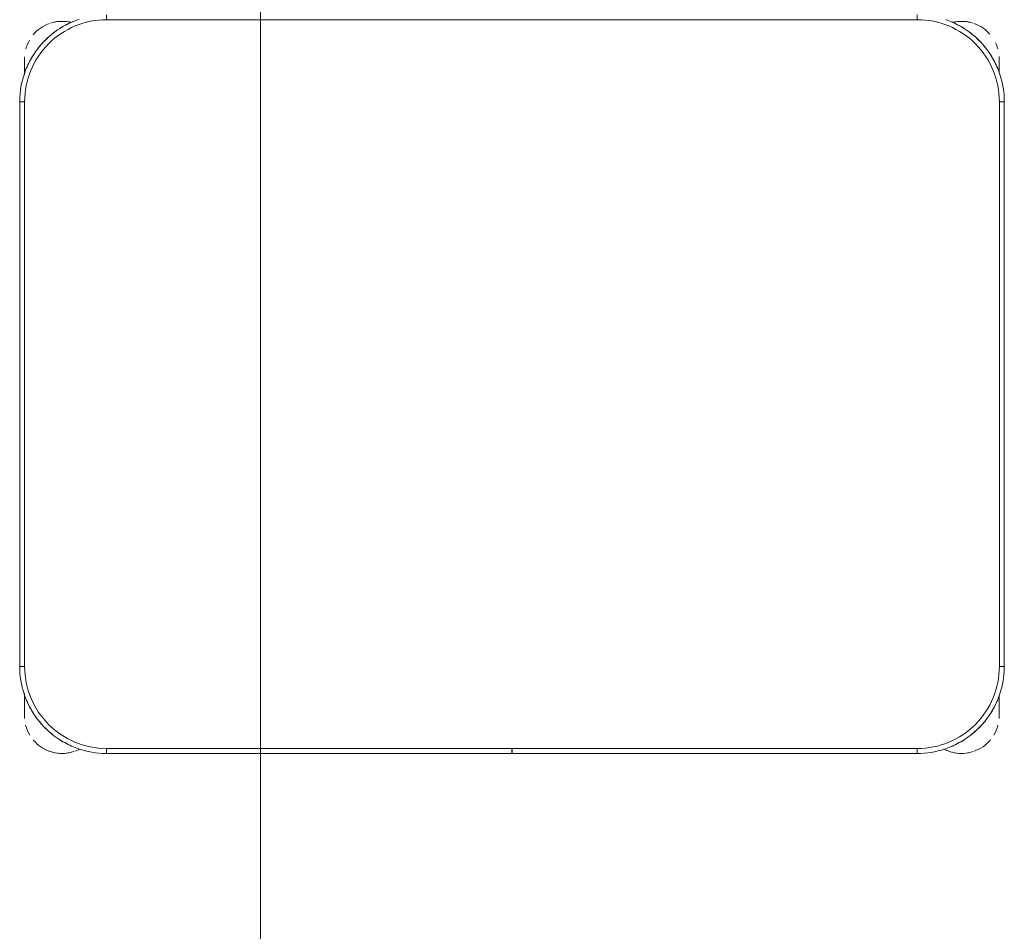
# Model space of a CAD drawing. Header units: metres. Extents: x 3 to 43.5, y -74 to -48.5.
# Tile 64 of 209: x 37.373 to 37.973, y -59.14 to -58.584. Entities that reach past the tile are written whole.
import ezdxf

# ---------------------------------------------------------------- set-up
doc = ezdxf.new("R2010")
doc.units = ezdxf.units.M
doc.layers.add('I-FURN', color=7, linetype='Continuous', lineweight=18)
doc.layers.add('M-EQPM-IDEN', color=1, linetype='Continuous', lineweight=9, true_color=0xff0000)

# ---------------------------------------------------------------- blocks, each defined once
blk = doc.blocks.new('ConjuntoParaAlunoTamanho6 - CJA06_ConjuntoParaAlunoTamanho6-V32-1PAV - FRIGORÍFICA')
at = {"layer": 'I-FURN', "color": 253, "true_color": 0xaaaaaa}
for p, q in [((-0.2469999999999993, 0.06496651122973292), (-0.2469999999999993, 0.06196651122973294)), ((0.2470000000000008, 0.06496651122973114), (0.2470000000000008, 0.06196651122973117)), ((-0.297125, 0.02878273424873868), (-0.297125, 0.0379715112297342)), ((-0.2971250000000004, 0.03797151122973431), (-0.2971250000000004, 0.02827850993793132)), ((0.2968749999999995, 0.03797151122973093), (0.2968749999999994, 0.02961464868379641)), ((0.2968749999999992, 0.03299232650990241), (0.2968749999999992, 0.03797151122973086)), ((-0.2999999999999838, 0.01196651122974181), (-0.2999999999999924, -0.332033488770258)), ((-0.2999999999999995, 0.01196651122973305), (-0.2969999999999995, 0.01196651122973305)), ((-0.2999999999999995, 0.01196651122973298), (-0.3000000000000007, -0.3320334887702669)), ((0.3000000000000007, 0.01196651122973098), (0.2970000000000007, 0.01196651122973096)), ((0.3000000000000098, -0.332033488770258), (0.3000000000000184, 0.01196651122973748)), ((0.2999999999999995, -0.3320334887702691), (0.3000000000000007, 0.01196651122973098)), ((-0.3000000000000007, -0.332033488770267), (-0.2970000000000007, -0.3320334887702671)), ((0.2999999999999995, -0.3320334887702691), (0.2969999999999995, -0.3320334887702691)), ((-0.2971250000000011, -0.3483454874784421), (-0.2971250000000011, -0.353940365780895)), ((-0.2971250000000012, -0.348683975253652), (-0.2971250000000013, -0.3620284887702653)), ((0.2968749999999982, -0.3539403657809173), (0.2968749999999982, -0.3494926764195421)), ((0.2968749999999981, -0.3620284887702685), (0.2968749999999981, -0.3499169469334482)), ((-0.2971250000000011, -0.3570493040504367), (-0.2971250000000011, -0.3620284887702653)), ((0.2968749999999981, -0.3620284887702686), (0.2968749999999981, -0.3570493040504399)), ((-0.247000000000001, -0.3850334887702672), (-0.247000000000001, -0.3820334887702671)), ((-5.000000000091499e-05, -0.382033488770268), (-5.000000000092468e-05, -0.3850334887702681)), ((4.999999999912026e-05, -0.3850334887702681), (4.999999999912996e-05, -0.382033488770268)), ((0.2469999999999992, -0.3850334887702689), (0.2469999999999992, -0.3820334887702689)), ((-0.2469999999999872, -0.3850334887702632), (-4.999999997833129e-05, -0.3850334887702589)), ((-0.2470000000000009, -0.3850334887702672), (-5.000000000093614e-05, -0.3850334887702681)), ((5.000000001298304e-05, -0.3850334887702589), (0.2470000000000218, -0.3850334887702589)), ((4.999999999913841e-05, -0.3850334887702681), (0.2469999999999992, -0.3850334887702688))]:
    blk.add_line(p, q, dxfattribs=at)
at = {"layer": 'I-FURN', "color": 253, "true_color": 0xaaaaaa, "flags": 128}
for points in [[(-0.2636720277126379, 0.06227598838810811), (-0.2656705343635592, 0.06156904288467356), (-0.2676391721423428, 0.06078274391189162), (-0.2695747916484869, 0.05991834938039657), (-0.2714742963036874, 0.05897724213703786), (-0.273334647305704, 0.05796092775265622), (-0.2751528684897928, 0.05687103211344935), (-0.2769260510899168, 0.05570929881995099), (-0.2786513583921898, 0.05447758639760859), (-0.2803260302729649, 0.05317786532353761), (-0.2819473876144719, 0.05181221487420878), (-0.2835128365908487, 0.05038281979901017), (-0.2850198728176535, 0.04889196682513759), (-0.2864660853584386, 0.04734204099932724), (-0.2878491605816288, 0.04573552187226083), (-0.289166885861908, 0.04407497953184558), (-0.2904171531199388, 0.04236307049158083), (-0.2915979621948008, 0.04060253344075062), (-0.29270742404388, 0.03879618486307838), (-0.2937437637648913, 0.03694691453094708), (-0.2947053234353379, 0.03505768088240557), (-0.2955905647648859, 0.03313150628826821), (-0.2963980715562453, 0.03117147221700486), (-0.2971265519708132, 0.02918071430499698), (-0.2977748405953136, 0.02716241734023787), (-0.2983419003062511, 0.02511981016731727), (-0.2988268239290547, 0.02305616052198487), (-0.2992288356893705, 0.02097476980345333), (-0.2995472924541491, 0.01887896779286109), (-0.2997816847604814, 0.01677210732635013), (-0.299931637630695, 0.01465755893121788), (-0.2999969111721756, 0.01253870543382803), (-0.2999999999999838, 0.01196651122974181)], [(0.2469999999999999, 0.0619665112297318), (0.1234999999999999, 0.0619665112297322), (-1.453485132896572e-16, 0.06196651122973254), (-0.1235000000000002, 0.06196651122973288), (-0.2470000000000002, 0.06196651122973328)], [(-0.2469999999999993, 0.06196651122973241), (-0.1234999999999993, 0.0619665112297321), (7.44471151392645e-16, 0.06196651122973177), (0.1235000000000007, 0.06196651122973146), (0.2470000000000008, 0.06196651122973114)], [(0.3000000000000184, 0.01196651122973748), (0.299957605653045, 0.01408594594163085), (0.2998304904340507, 0.01620199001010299), (0.2996188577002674, 0.01831125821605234), (0.299323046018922, 0.02041037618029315), (0.2989435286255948, 0.0224959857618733), (0.2984809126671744, 0.02456475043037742), (0.2979359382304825, 0.02661336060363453), (0.2973094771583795, 0.02863853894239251), (0.2966025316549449, 0.03063704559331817), (0.2958162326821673, 0.0326056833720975), (0.2949518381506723, 0.03454130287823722), (0.2940107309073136, 0.03644080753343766), (0.2929944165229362, 0.03830115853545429), (0.291904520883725, 0.04011937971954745), (0.2907427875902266, 0.04189256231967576), (0.2895110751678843, 0.0436178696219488), (0.2882113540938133, 0.04529254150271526), (0.2868457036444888, 0.04691389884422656), (0.2854163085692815, 0.04847934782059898), (0.2839254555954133, 0.04998638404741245), (0.2823755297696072, 0.05143259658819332), (0.2807690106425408, 0.0528156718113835), (0.2791084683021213, 0.05413339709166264), (0.2773965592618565, 0.05538366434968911), (0.2756360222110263, 0.05656447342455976), (0.2738296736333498, 0.05767393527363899), (0.2719804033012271, 0.05871027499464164), (0.2700911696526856, 0.05967183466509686), (0.2681649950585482, 0.06055707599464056), (0.2662049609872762, 0.0613645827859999), (0.2642142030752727, 0.06209306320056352)], [(-0.2971249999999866, 0.03797151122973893), (-0.2971249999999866, 0.03795791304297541), (-0.2971249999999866, 0.03791714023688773), (-0.2971249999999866, 0.03784925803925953), (-0.2971249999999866, 0.03775437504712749), (-0.2971249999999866, 0.03763264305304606), (-0.2971249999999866, 0.03748425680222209), (-0.2971249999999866, 0.03730945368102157), (-0.2971249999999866, 0.03710851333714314), (-0.2971249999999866, 0.0368817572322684), (-0.2971249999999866, 0.03662954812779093), (-0.2971249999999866, 0.03635228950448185), (-0.2971249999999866, 0.03605042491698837), (-0.2971249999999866, 0.03572443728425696), (-0.2971249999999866, 0.03537484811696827), (-0.2971249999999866, 0.03500221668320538), (-0.2971249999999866, 0.03460713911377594), (-0.2971249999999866, 0.03419024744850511), (-0.2971249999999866, 0.03375220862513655), (-0.2971249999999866, 0.0332937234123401), (-0.2971249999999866, 0.03281552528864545), (-0.2971249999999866, 0.03231837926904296), (-0.2971249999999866, 0.03180308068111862), (-0.2971249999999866, 0.03127045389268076), (-0.2971249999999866, 0.03072135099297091), (-0.2971249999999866, 0.03015665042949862), (-0.2971249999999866, 0.02957725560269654), (-0.2971249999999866, 0.02898409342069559)], [(0.2968750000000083, 0.03000167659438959), (0.2968750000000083, 0.03057043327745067), (0.2968750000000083, 0.03112383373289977), (0.2968750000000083, 0.03166099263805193), (0.2968750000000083, 0.03218105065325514), (0.2968750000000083, 0.03268317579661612), (0.2968750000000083, 0.03316656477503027), (0.2968750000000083, 0.03363044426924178), (0.2968750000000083, 0.03407407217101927), (0.2968750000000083, 0.0344967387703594), (0.2968750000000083, 0.03489776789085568), (0.2968750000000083, 0.03527651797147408), (0.2968750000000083, 0.03563238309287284), (0.2968750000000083, 0.03596479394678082), (0.2968750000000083, 0.03627321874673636), (0.2968750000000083, 0.03655716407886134), (0.2968750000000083, 0.03681617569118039), (0.2968750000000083, 0.03704983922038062), (0.2968750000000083, 0.03725778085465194), (0.2968750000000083, 0.03743966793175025), (0.2968750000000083, 0.03759520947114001), (0.2968750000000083, 0.03772415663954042), (0.2968750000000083, 0.03782630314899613), (0.2968750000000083, 0.03790148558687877), (0.2968750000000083, 0.03794958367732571), (0.2968750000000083, 0.0379705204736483)], [(-0.2970000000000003, 0.01196651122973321), (-0.2970000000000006, -0.0740334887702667), (-0.2970000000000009, -0.1600334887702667), (-0.297000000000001, -0.2460334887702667), (-0.2970000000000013, -0.3320334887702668)], [(-0.2970000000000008, -0.3320334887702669), (-0.2970000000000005, -0.2460334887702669), (-0.2970000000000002, -0.1600334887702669), (-0.2969999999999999, -0.07403348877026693), (-0.2969999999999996, 0.01196651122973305)], [(0.2969999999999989, -0.3320334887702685), (0.2969999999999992, -0.2460334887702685), (0.2969999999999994, -0.1600334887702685), (0.2969999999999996, -0.07403348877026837), (0.2969999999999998, 0.01196651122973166)], [(0.2970000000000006, 0.01196651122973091), (0.2970000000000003, -0.07403348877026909), (0.297, -0.1600334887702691), (0.2969999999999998, -0.2460334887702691), (0.2969999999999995, -0.3320334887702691)], [(-0.2999999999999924, -0.332033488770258), (-0.2999576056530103, -0.3341529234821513), (-0.2998304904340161, -0.3362689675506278), (-0.2996188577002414, -0.3383782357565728), (-0.2993230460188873, -0.3404773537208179), (-0.2989435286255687, -0.3425629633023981), (-0.2984809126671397, -0.3446317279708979), (-0.2979359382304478, -0.3466803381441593), (-0.2973094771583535, -0.3487055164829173), (-0.2966025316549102, -0.350704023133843), (-0.2958162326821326, -0.3526726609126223), (-0.2949518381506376, -0.354608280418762), (-0.2940107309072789, -0.3565077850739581), (-0.2929944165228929, -0.3583681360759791), (-0.2919045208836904, -0.3601863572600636), (-0.290742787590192, -0.3619595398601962), (-0.2895110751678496, -0.363684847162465), (-0.2882113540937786, -0.36535951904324), (-0.2868457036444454, -0.3669808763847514), (-0.2854163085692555, -0.3685463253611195), (-0.2839254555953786, -0.3700533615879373), (-0.2823755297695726, -0.3714995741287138), (-0.2807690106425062, -0.3728826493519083), (-0.2791084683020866, -0.3742003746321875), (-0.2773965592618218, -0.3754506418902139), (-0.2756360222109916, -0.3766314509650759), (-0.2738296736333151, -0.3777409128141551), (-0.2719804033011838, -0.3787772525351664), (-0.2700911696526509, -0.379738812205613), (-0.2681649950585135, -0.3806240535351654), (-0.2662049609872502, -0.3814315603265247), (-0.264214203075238, -0.3821600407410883), (-0.2621959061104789, -0.3828083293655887), (-0.260153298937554, -0.3833753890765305), (-0.2580896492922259, -0.3838603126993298), (-0.2560082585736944, -0.38426232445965), (-0.2539124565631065, -0.3845807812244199), (-0.2518055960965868, -0.3848151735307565), (-0.2496910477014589, -0.3849651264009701), (-0.2475721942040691, -0.3850303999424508), (-0.2469999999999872, -0.3850334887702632)], [(0.2470000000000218, -0.3850334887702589), (0.2491194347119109, -0.3849910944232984), (0.251235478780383, -0.3848639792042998), (0.253344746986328, -0.3846523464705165), (0.2554438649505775, -0.3843565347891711), (0.2575294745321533, -0.3839770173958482), (0.2595982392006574, -0.3835144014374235), (0.2616468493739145, -0.3829694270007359), (0.2636720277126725, -0.3823429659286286), (0.2656705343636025, -0.3816360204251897), (0.2676391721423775, -0.3808497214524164), (0.2695747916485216, -0.3799853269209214), (0.2714742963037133, -0.3790442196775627), (0.2733346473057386, -0.378027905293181), (0.2751528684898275, -0.3769380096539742), (0.2769260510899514, -0.3757762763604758), (0.2786513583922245, -0.3745445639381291), (0.2803260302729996, -0.3732448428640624), (0.2819473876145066, -0.3718791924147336), (0.2835128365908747, -0.3704497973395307), (0.2850198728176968, -0.3689589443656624), (0.2864660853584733, -0.367409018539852), (0.2878491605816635, -0.3658024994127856), (0.2891668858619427, -0.3641419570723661), (0.2904171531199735, -0.3624300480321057), (0.2915979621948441, -0.3606695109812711), (0.2927074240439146, -0.3588631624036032), (0.293743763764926, -0.3570138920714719), (0.2947053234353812, -0.3551246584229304), (0.2955905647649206, -0.353198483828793), (0.2963980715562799, -0.351238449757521), (0.2971265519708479, -0.3492476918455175), (0.2977748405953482, -0.347229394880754), (0.2983419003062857, -0.3451867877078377), (0.298826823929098, -0.3431231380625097), (0.2992288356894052, -0.3410417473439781), (0.2995472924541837, -0.3389459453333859), (0.299781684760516, -0.3368390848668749), (0.2999316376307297, -0.3347245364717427), (0.2999969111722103, -0.3326056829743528), (0.3000000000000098, -0.332033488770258)], [(-0.2971249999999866, -0.3490694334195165), (-0.2971249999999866, -0.3497265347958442), (-0.2971249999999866, -0.3503761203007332), (-0.2971249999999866, -0.3510171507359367), (-0.2971249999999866, -0.351648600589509), (-0.2971249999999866, -0.3522694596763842), (-0.2971249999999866, -0.3528787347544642), (-0.2971249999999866, -0.353475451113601), (-0.2971249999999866, -0.3540586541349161), (-0.2971249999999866, -0.3546274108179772), (-0.2971249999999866, -0.3551808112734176), (-0.2971249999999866, -0.3557179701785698), (-0.2971249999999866, -0.356238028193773), (-0.2971249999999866, -0.3567401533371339), (-0.2971249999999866, -0.3572235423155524), (-0.2971249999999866, -0.3576874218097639), (-0.2971249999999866, -0.3581310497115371), (-0.2971249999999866, -0.3585537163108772), (-0.2971249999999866, -0.3589547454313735), (-0.2971249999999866, -0.3593334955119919), (-0.2971249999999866, -0.3596893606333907), (-0.2971249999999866, -0.3600217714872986), (-0.2971249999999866, -0.3603301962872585), (-0.2971249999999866, -0.3606141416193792), (-0.2971249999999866, -0.3608731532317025), (-0.2971249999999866, -0.3611068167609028), (-0.2971249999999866, -0.3613147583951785), (-0.2971249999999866, -0.3614966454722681), (-0.2971249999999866, -0.3616521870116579), (-0.2971249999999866, -0.3617811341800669), (-0.2971249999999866, -0.361883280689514), (-0.2971249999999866, -0.3619584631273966), (-0.2971249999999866, -0.3620065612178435), (-0.2971249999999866, -0.3620274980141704)], [(0.296875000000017, -0.3620284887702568), (0.296875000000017, -0.3620148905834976), (0.296875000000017, -0.3619741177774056), (0.296875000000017, -0.3619062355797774), (0.296875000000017, -0.3618113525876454), (0.296875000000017, -0.3616896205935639), (0.296875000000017, -0.3615412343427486), (0.296875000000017, -0.361366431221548), (0.296875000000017, -0.361165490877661), (0.296875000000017, -0.3609387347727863), (0.296875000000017, -0.3606865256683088), (0.296875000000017, -0.3604092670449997), (0.296875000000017, -0.3601074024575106), (0.296875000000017, -0.3597814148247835), (0.296875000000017, -0.3594318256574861), (0.296875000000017, -0.3590591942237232), (0.296875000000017, -0.3586641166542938), (0.296875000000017, -0.3582472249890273), (0.296875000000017, -0.3578091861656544), (0.296875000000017, -0.3573507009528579), (0.296875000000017, -0.3568725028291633), (0.296875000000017, -0.3563753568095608), (0.296875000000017, -0.3558600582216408), (0.296875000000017, -0.3553274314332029), (0.296875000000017, -0.3547783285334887), (0.296875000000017, -0.3542136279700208), (0.296875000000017, -0.3536342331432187), (0.296875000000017, -0.3530410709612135), (0.296875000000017, -0.3524350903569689), (0.296875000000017, -0.3518172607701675), (0.296875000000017, -0.3511885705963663), (0.296875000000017, -0.3505500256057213), (0.296875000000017, -0.3499026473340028)], [(-0.2470000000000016, -0.3820334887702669), (-0.1235000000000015, -0.3820334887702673), (-1.410754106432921e-15, -0.3820334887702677), (0.1234999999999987, -0.382033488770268), (0.2469999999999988, -0.3820334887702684)], [(-5.000000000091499e-05, -0.382033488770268), (-0.06178750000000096, -0.3820334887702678), (-0.123525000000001, -0.3820334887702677), (-0.185262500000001, -0.3820334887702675), (-0.247000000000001, -0.3820334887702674)], [(0.2469999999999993, -0.3820334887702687), (0.1852624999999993, -0.3820334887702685), (0.1235249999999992, -0.3820334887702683), (0.06178749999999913, -0.3820334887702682), (4.999999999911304e-05, -0.382033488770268)]]:
    blk.add_lwpolyline(points, dxfattribs=at)
at = {"layer": 'I-FURN', "color": 253, "true_color": 0xaaaaaa}
for centre, radius, start, end in [((-0.2470000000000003, 0.01196651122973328), 0.05000000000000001, 89.99999999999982, 179.9999999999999), ((-0.2469999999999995, 0.01196651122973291), 0.05, 90.00000000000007, 180.0000000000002), ((-0.274125, 0.03797151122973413), 0.02299999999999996, 76.78757610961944, 107.9999999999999), ((-0.274125, 0.03797151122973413), 0.02299999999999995, 76.40433790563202, 104.4669156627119), ((-0.2469999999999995, 0.01196651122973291), 0.05300000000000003, 112.4999999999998, 122.6999338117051), ((0.2469999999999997, 0.01196651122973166), 0.05000000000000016, 359.9999999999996, 89.9999999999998), ((0.2470000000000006, 0.01196651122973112), 0.05000000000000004, 1.399444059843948e-13, 90.00000000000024), ((0.2470000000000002, 0.01196651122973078), 0.05300000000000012, 57.30006590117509, 67.50000000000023), ((0.2470000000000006, 0.01196651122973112), 0.05300000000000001, 57.3000659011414, 67.49999999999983), ((0.2738749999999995, 0.03797151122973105), 0.02300000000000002, 75.53308433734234, 103.1031885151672), ((0.2738749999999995, 0.03797151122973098), 0.02299999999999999, 71.99999999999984, 102.5792801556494), ((-0.274125, 0.03797151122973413), 0.02300000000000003, 109.9274386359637, 140.023090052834), ((-0.2469999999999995, 0.01196651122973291), 0.05300000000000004, 127.1606960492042, 143.1496439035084), ((0.2470000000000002, 0.01196651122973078), 0.05300000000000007, 37.16069583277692, 53.14964399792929), ((0.2470000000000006, 0.01196651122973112), 0.05299999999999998, 37.16069583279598, 53.14964399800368), ((0.2738749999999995, 0.03797151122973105), 0.02299999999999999, 41.01943934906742, 70.30682625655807), ((-0.274125, 0.03797151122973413), 0.02300000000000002, 149.9762060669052, 164.3449802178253), ((0.2738749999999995, 0.03797151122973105), 0.02300000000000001, 15.7305284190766, 25.68551775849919), ((-0.274125, 0.03797151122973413), 0.02300000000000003, 176.5668970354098, 179.9999999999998), ((-0.2469999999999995, 0.01196651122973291), 0.05300000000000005, 147.3000658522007, 157.4999999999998), ((0.2470000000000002, 0.01196651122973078), 0.05300000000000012, 22.50000000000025, 32.69993391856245), ((0.2470000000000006, 0.01196651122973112), 0.053, 22.49999999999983, 32.69993391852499), ((0.2738749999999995, 0.03797151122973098), 0.02300000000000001, 359.9999999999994, 4.009148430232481), ((-0.2470000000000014, -0.3320334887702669), 0.04999999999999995, 179.9999999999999, 269.9999999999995), ((-0.2470000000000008, -0.3320334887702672), 0.04999999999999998, 180.0000000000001, 270.0000000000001), ((0.2469999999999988, -0.3320334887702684), 0.05000000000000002, 269.9999999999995, 359.9999999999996), ((0.2469999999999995, -0.3320334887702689), 0.04999999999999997, 269.9999999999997, 2.289999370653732e-13), ((-0.2470000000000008, -0.3320334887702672), 0.05299999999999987, 202.4999999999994, 212.6999341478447), ((0.2469999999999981, -0.3320334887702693), 0.05299999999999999, 327.3000660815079, 337.4999999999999), ((0.2469999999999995, -0.3320334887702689), 0.05300000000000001, 327.3000660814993, 337.4999999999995), ((-0.2741250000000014, -0.3620284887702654), 0.02300000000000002, 179.9999999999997, 184.4122407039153), ((-0.2470000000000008, -0.3320334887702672), 0.05299999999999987, 217.1606955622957, 232.4479935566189), ((0.2469999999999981, -0.3320334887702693), 0.05299999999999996, 307.1606955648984, 323.1496437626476), ((0.2469999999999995, -0.3320334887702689), 0.05300000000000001, 307.1606955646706, 323.1496437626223), ((0.273874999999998, -0.3620284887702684), 0.02299999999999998, 355.5878378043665, 359.9999999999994), ((-0.2741250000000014, -0.3620284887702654), 0.02299999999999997, 194.4631325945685, 211.2974831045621), ((0.273874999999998, -0.3620284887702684), 0.02300000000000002, 328.7027881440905, 345.5367852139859), ((-0.2741250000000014, -0.3620284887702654), 0.02299999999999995, 220.158454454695, 250.9892067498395), ((-0.2470000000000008, -0.3320334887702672), 0.05299999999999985, 237.3000661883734, 247.4999999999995), ((0.2469999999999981, -0.3320334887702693), 0.05299999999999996, 292.4999999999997, 302.6999340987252), ((0.2469999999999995, -0.3320334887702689), 0.05300000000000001, 292.4999999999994, 302.6999340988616), ((0.273874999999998, -0.3620284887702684), 0.02299999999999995, 289.6471623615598, 320.106453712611), ((-0.2741250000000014, -0.3620284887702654), 0.02300000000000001, 241.2989573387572, 287.9999999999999), ((-0.2741250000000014, -0.3620284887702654), 0.02300000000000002, 289.6471623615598, 297.8592504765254), ((0.273874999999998, -0.3620284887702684), 0.02299999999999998, 242.370012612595, 250.9892067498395), ((0.273874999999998, -0.3620284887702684), 0.02300000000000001, 243.5377194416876, 287.9999999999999), ((-0.2741250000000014, -0.3620284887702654), 0.023, 255.5330843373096, 284.4669156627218), ((0.273874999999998, -0.3620284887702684), 0.02300000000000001, 255.5330843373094, 284.4669156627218)]:
    blk.add_arc(centre, radius, start, end, dxfattribs=at)
blk = doc.blocks.new('4 GRE - ESCOLA DE CINEMA E AUDIOVISUAL CINE REX R07_rvt-1-1PAV - FRIGORÍFICA')
at = {"layer": 'I-FURN', "color": 253, "lineweight": 18, "true_color": 0xaaaaaa}
blk.add_blockref('ConjuntoParaAlunoTamanho6 - CJA06_ConjuntoParaAlunoTamanho6-V32-1PAV - FRIGORÍFICA', (37.67274117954, -58.64629518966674), dxfattribs=at)

msp = doc.modelspace()

# ---------------------------------------------------------------- linework, layer by layer
at = {"layer": 'M-EQPM-IDEN'}
msp.add_line((37.51956367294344, -59.16809714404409), (37.51956367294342, -58.52309714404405), dxfattribs=at)

# ---------------------------------------------------------------- block references
at = {"lineweight": 5}
msp.add_blockref('4 GRE - ESCOLA DE CINEMA E AUDIOVISUAL CINE REX R07_rvt-1-1PAV - FRIGORÍFICA', (0, 0), dxfattribs=at)

doc.saveas('drawing.dxf')
